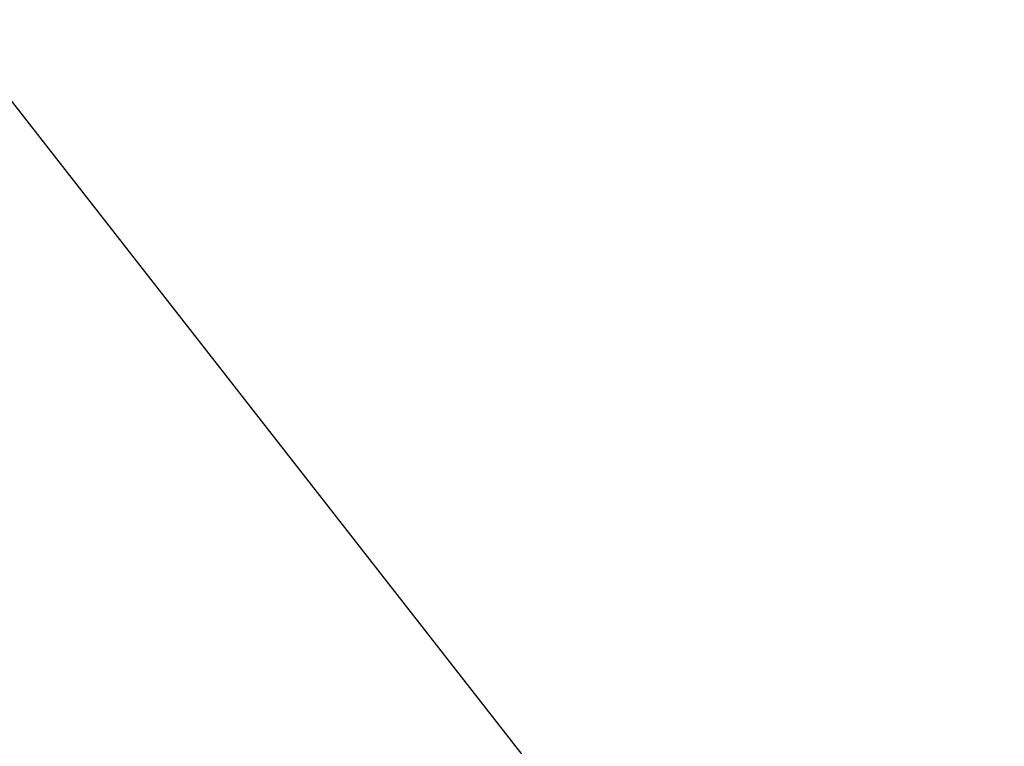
# Model space of a CAD drawing. Header units: metres. Extents: x 1285860 to 1560489, y -721344 to 834863.
# Tile 42 of 215: x 1318463 to 1318834, y 784407 to 784680. Entities that reach past the tile are written whole.
import ezdxf

# ---------------------------------------------------------------- set-up
doc = ezdxf.new("R2010")
doc.units = ezdxf.units.M
doc.header["$LTSCALE"] = 0.2

msp = doc.modelspace()

# ---------------------------------------------------------------- linework, layer by layer
at = {"layer": 'Defpoints', "color": 250, "lineweight": 30}
msp.add_lwpolyline([(1318834.216901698, 784171.6136404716), (1318008.828796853, 785227.1760740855)], dxfattribs=at)

doc.saveas('drawing.dxf')
